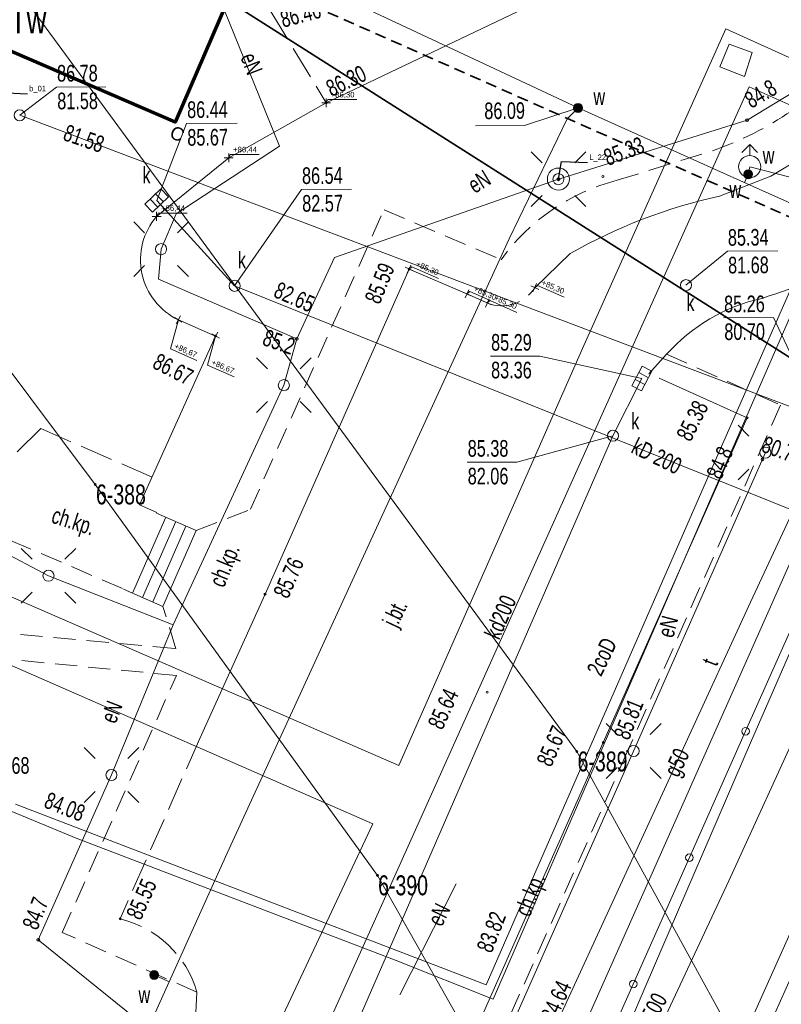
# Model space of a CAD drawing. Header units: metres. Extents: x -1013 to 1493500, y -5789517 to 1032.
# Tile 24 of 66: x 10 to 45, y -70 to -25. Entities that reach past the tile are written whole.
import ezdxf
from ezdxf.xclip import XClip

# ---------------------------------------------------------------- set-up
doc = ezdxf.new("R2010")
doc.units = ezdxf.units.M
doc.header["$MEASUREMENT"] = 0
doc.header["$XCLIPFRAME"] = 0
for name, pattern in [('2_KTCR02', [1.5, 1, -0.5]), ('2_KTJZ01', [2, 1.5, -0.5]), ('Przerywana długa', [0.78, 0.5, -0.28])]:
    doc.linetypes.add(name, pattern=pattern)
doc.layers.add('700-L Mapa 1_100 dwg', color=7, linetype='Continuous')
doc.layers.add('711-L Wymiary opisy', color=7, linetype='Continuous')
for name, color, linetype, lineweight in [('703-L Płaszczyzny podejścia 2D3', 152, 'Continuous', 30), ('703-L Płaszczyzny podejścia 2D38', 171, 'Continuous', 35), ('708-L Opisy_ numeracja obiektów85', 1, 'Continuous', 25), ('709-L Rzędne terenu25', 5, 'Continuous', 13), ('709-L Rzędne terenu85', 1, 'Continuous', 25), ('711-L Wymiary opisy1', 7, 'Continuous', 13), ('722-L Obiekty_Latarnie_ słupy_ anteny1', 7, 'Continuous', 13), ('722-L Obiekty_Latarnie_ słupy_ anteny21', 37, 'Continuous', 5), ('798-L Zakres inwestycji9', 142, 'Continuous', 70), ('ex_02_DXF_MZ_500_4_Dzialki7', 9, 'Continuous', 18), ('ex_02_DXF_MZ_500_4_KTCR_E_T_17', 9, 'Continuous', 18), ('ex_02_DXF_MZ_500_4_KTCR_L_17', 9, 'Continuous', 18), ('ex_02_DXF_MZ_500_4_KTJZ_E_T_07', 9, 'Continuous', 18), ('ex_02_DXF_MZ_500_4_KTJZ_L_07', 9, 'Continuous', 18), ('ex_02_DXF_MZ_500_4_KTKR_L_07', 9, 'Continuous', 18), ('ex_02_DXF_MZ_500_4_KTOK_L_47', 9, 'Continuous', 18), ('ex_02_DXF_MZ_500_4_KTOK_L_57', 9, 'Continuous', 18), ('ex_02_DXF_MZ_500_4_Numery_konturow3', 9, 'Continuous', 18), ('ex_02_DXF_MZ_500_4_Numery_punktow7', 9, 'Continuous', 18), ('ex_02_DXF_MZ_500_4_Punkty7', 9, 'Continuous', 18), ('ex_02_DXF_MZ_500_4_RTPW_T_17', 9, 'Continuous', 18), ('ex_02_DXF_MZ_500_4_SUPC_D_L_1200', 9, 'Continuous', 18), ('ex_02_DXF_MZ_500_4_SUPC_E_T_1200', 9, 'Continuous', 18), ('ex_02_DXF_MZ_500_4_SUPE_D_L_31', 9, 'Continuous', 18), ('ex_02_DXF_MZ_500_4_SUPE_E_T_31', 9, 'Continuous', 18), ('ex_02_DXF_MZ_500_4_SUPE_L_31', 9, 'Continuous', 18), ('ex_02_DXF_MZ_500_4_SUPG_E_T_27', 9, 'Continuous', 18), ('ex_02_DXF_MZ_500_4_SUPG_L_252', 9, 'Continuous', 18), ('ex_02_DXF_MZ_500_4_SUPK_D_L_434', 9, 'Continuous', 18), ('ex_02_DXF_MZ_500_4_SUPK_E_T_034', 9, 'Continuous', 18), ('ex_02_DXF_MZ_500_4_SUPK_E_T_434', 9, 'Continuous', 18), ('ex_02_DXF_MZ_500_4_SUPK_L_034', 9, 'Continuous', 18), ('ex_02_DXF_MZ_500_4_SUPT_D_L_030', 9, 'Continuous', 18), ('ex_02_DXF_MZ_500_4_SUPT_E_T_030', 9, 'Continuous', 18), ('ex_02_DXF_MZ_500_4_SUPT_L_030', 9, 'Continuous', 18), ('ex_02_DXF_MZ_500_4_SUPW_D_L_05', 9, 'Continuous', 18), ('ex_02_DXF_MZ_500_4_SUPW_L_05', 9, 'Continuous', 18), ('ex_02_DXF_MZ_500_4_SUSM_T_07', 9, 'Continuous', 18), ('ex_02_DXF_MZ_500_4_SUSM_T_37', 9, 'Continuous', 18), ('ex_02_DXF_MZ_500_4_SUTC_T_0200', 9, 'Continuous', 18), ('ex_02_DXF_MZ_500_4_SUTE_T_01', 9, 'Continuous', 18), ('ex_02_DXF_MZ_500_4_SUTK_T_034', 9, 'Continuous', 18), ('ex_02_DXF_MZ_500_4_SUTT_T_030', 9, 'Continuous', 18), ('ex_02_DXF_MZ_500_4_SUTW_T_05', 9, 'Continuous', 18), ('ex_02_DXF_MZ_500_4_SUUC_D_L_47', 9, 'Continuous', 18), ('ex_02_DXF_MZ_500_4_SUUK_D_T_07', 9, 'Continuous', 18), ('ex_02_DXF_MZ_500_4_SUUK_D_T_234', 9, 'Continuous', 18), ('ex_02_DXF_MZ_500_4_SUUK_E_T_934', 9, 'Continuous', 18), ('ex_02_DXF_MZ_500_4_SUUK_T_07', 9, 'Continuous', 18), ('ex_02_DXF_MZ_500_4_SUUK_T_234', 9, 'Continuous', 18), ('ex_02_DXF_MZ_500_4_SUUW_D_T_77', 9, 'Continuous', 18), ('ex_02_DXF_MZ_500_4_SUUW_E_T_117', 9, 'Continuous', 18), ('ex_02_DXF_MZ_500_4_SUUW_E_T_57', 9, 'Continuous', 18), ('ex_02_DXF_MZ_500_4_SUUW_T_07', 9, 'Continuous', 18), ('ex_02_DXF_MZ_500_4_SUUW_T_77', 9, 'Continuous', 18)]:
    doc.layers.add(name, color=color, linetype=linetype, lineweight=lineweight)
doc.layers.get('700-L Mapa 1_100 dwg').off()
doc.styles.add('STYL_AUTOMATYCZNY_1', font='Arial.ttf')
doc.styles.add('STYL_AUTOMATYCZNY_2', font='Arial.ttf')
doc.styles.add('STYL_AUTOMATYCZNY_3', font='Arial Narrow.ttf')
doc.styles.add('STYL_AUTOMATYCZNY_4', font='Arial.ttf', dxfattribs={"width": 0.7})
doc.linetypes.add('Linia z krzyżyków', pattern='A,0,[1,88_A.L.03 Sytuacja 1_1001.Shx,S=0.015873,R=0,X=0,Y=0],-2,0', length=2)
doc.dimstyles.new('STYL_AUTOMATYCZNY__3', dxfattribs={"dimtxt": 0.25, "dimasz": 0.183575, "dimexe": 0.18, "dimexo": 0.04, "dimgap": 0, "dimtad": 1, "dimzin": 0, "dimdsep": 46, "dimtxsty": 'STYL_AUTOMATYCZNY_2', "dimblk": 'ARROWHEAD_8', "dimblk1": 'ARROWHEAD_8', "dimblk2": 'ARROWHEAD_8', "dimcen": 0.09, "dimclrd": 7, "dimclre": 7, "dimclrt": 7, "dimazin": 0, "dimtfac": 1, "dimtdec": 4, "dimtmove": 2, "dimatfit": 3, "dimfxl": 1, "dimtolj": 1, "dimtzin": 0, "dimarcsym": 0})
doc.dimstyles.new('STYL_AUTOMATYCZNY__4', dxfattribs={"dimtxt": 0.18, "dimasz": 0.0912, "dimexe": 0.18, "dimexo": 0.0625, "dimgap": 0, "dimtad": 0, "dimtih": 1, "dimtoh": 1, "dimdec": 4, "dimzin": 0, "dimdsep": 46, "dimcen": 0.09, "dimadec": 0, "dimazin": 0, "dimtfac": 1, "dimtdec": 4, "dimtmove": 0, "dimatfit": 3, "dimldrblk": 'ARROWHEAD_7', "dimfxl": 1, "dimtolj": 1, "dimtzin": 0, "dimarcsym": 0})

# ---------------------------------------------------------------- blocks, each defined once
blk = doc.blocks.new('*D62')
at = {"layer": '711-L Wymiary opisy1', "color": 7, "linetype": 'Continuous', "lineweight": 13, "transparency": 16777216}
for p, q in [((31.701, 9.209), (31.582, 9.143)), ((31.701, 9.209), (31.767, 9.09)), ((31.387, 8.33), (31.337, 8.457)), ((31.387, 8.33), (31.514, 8.38))]:
    blk.add_line(p, q, dxfattribs=at)
blk.add_arc((25.649, 10.872), 6.276, 336.1008, 344.6316, dxfattribs=at)
at = {"layer": '711-L Wymiary opisy1', "color": 7, "lineweight": 13, "transparency": 16777216, "insert": (31.654, 8.581), "char_height": 0.25, "attachment_point": 7, "rotation": 336.1008, "style": 'STYL_AUTOMATYCZNY_2'}
blk.add_mtext('\\A1;{\\pql;\\fArial|b0|i0|c238|p0;\\W1.000000;8,53°/15%}', dxfattribs=at)
blk = doc.blocks.new('ARROWHEAD_8')
at = {"color": 0, "linetype": 'Continuous', "lineweight": 0}
blk.add_line((0, 0), (-1, 0), dxfattribs=at)
at = {"color": 0, "linetype": 'Continuous', "lineweight": 0, "flags": 128}
blk.add_lwpolyline([(-0.525, 0.525), (0, 0), (-0.525, -0.525)], dxfattribs=at)
blk = doc.blocks.new('*D63')
at = {"layer": '711-L Wymiary opisy1', "color": 7, "linetype": 'Continuous', "lineweight": 13, "transparency": 16777216}
for p, q in [((18.152, -22.228), (18.025, -22.277)), ((18.152, -22.228), (18.201, -22.356)), ((17.692, -23.088), (17.661, -22.955)), ((17.692, -23.088), (17.825, -23.057))]:
    blk.add_line(p, q, dxfattribs=at)
blk.add_arc((12.159, -19.572), 6.556, 327.57, 336.1008, dxfattribs=at)
at = {"layer": '711-L Wymiary opisy1', "color": 7, "lineweight": 13, "transparency": 16777216, "insert": (18.03, -22.8), "char_height": 0.25, "attachment_point": 7, "rotation": 336.1008, "style": 'STYL_AUTOMATYCZNY_2'}
blk.add_mtext('\\A1;{\\pql;\\fArial|b0|i0|c238|p0;\\W1.000000;8,53°/15%}', dxfattribs=at)
blk = doc.blocks.new('ARROWHEAD_7')
at = {"color": 0, "linetype": 'Continuous', "lineweight": 0}
for p, q in [((0, 0), (-1, 0)), ((-0.25, 0), (0.25, 0)), ((0, -0.25), (0, 0.25))]:
    blk.add_line(p, q, dxfattribs=at)
blk.add_circle((0, 0), 0.25, dxfattribs=at)
blk = doc.blocks.new('Rysunek_1_4', base_point=(-51.91, -72.413))
at = {"layer": 'ex_02_DXF_MZ_500_4_Dzialki7', "color": 9, "linetype": 'Continuous', "lineweight": 18}
for p, q in [((-30.9, 13.243), (13.78, -46.247)), ((-4.54, -3.697), (35.51, -58.297)), ((13.78, -46.247), (26.51, -63.887)), ((35.51, -58.297), (48.96, -82.797)), ((26.51, -63.887), (38.85, -85.657))]:
    blk.add_line(p, q, dxfattribs=at)
at = {"layer": 'ex_02_DXF_MZ_500_4_KTCR_L_17', "color": 9, "linetype": '2_KTCR02', "lineweight": 18}
for p, q in [((37.33, -32.517), (41.63, -31.187)), ((20.78, -47.367), (26.81, -33.847)), ((26.81, -33.847), (32.09, -36.107)), ((39.56, -40.367), (44.7, -42.667)), ((44.7, -42.667), (37.8, -58.287)), ((18.33, -48.327), (20.78, -47.367)), ((15.01, -50.937), (9.23, -48.467)), ((17.42, -53.657), (16.83, -51.747)), ((8.91, -52.877), (17.42, -53.657)), ((17.44, -54.867), (7.65, -53.927)), ((12.29, -66.467), (17.44, -54.867)), ((37.8, -58.287), (31.2, -73.137)), ((18.37, -69.157), (12.29, -66.467))]:
    blk.add_line(p, q, dxfattribs=at)
for centre, radius, start, end in [((36.622, -16.814), 15.221, 289.2104, 304.3043), ((39.68, -41.567), 9.35, 104.5583, 144.2729)]:
    blk.add_arc(centre, radius, start, end, dxfattribs=at)
at = {"layer": 'ex_02_DXF_MZ_500_4_KTJZ_L_07', "color": 9, "linetype": '2_KTJZ01', "lineweight": 18}
for p, q in [((21.67, -24.857), (24.2, -29.027)), ((31.47, -38.057), (30.55, -37.647)), ((38.76, -41.247), (39.56, -40.367)), ((40.6, -42.067), (38.76, -41.247)), ((11.33, -43.727), (7.32, -47.617)), ((16.35, -45.917), (11.33, -43.727)), ((16.56, -47.517), (15.78, -47.167)), ((18.5, -57.707), (14.9, -65.847))]:
    blk.add_line(p, q, dxfattribs=at)
for centre, radius, start, end in [((32.13, -36.439), 1.747, 247.8195, 327.9223), ((13.774, -70.502), 4.789, 16.3049, 76.3988)]:
    blk.add_arc(centre, radius, start, end, dxfattribs=at)
at = {"layer": 'ex_02_DXF_MZ_500_4_KTKR_L_07', "color": 9, "linetype": 'Continuous', "lineweight": 18}
for p, q in [((24.2, -29.027), (62.95, -10.507)), ((24.2, -29.027), (19.8, -31.506)), ((46.43, -31.037), (44.27, -32.327)), ((19.8, -31.506), (16.55, -34.147)), ((44.27, -32.327), (41.94, -33.237)), ((35.21, -35.827), (33.61, -37.367)), ((27.94, -36.527), (21.44, -51.197)), ((30.55, -37.647), (27.94, -36.527)), ((17.53, -38.817), (19.21, -39.547)), ((19.21, -39.547), (15.78, -47.167)), ((43.2, -43.237), (40.6, -42.067)), ((36.7, -57.897), (43.2, -43.237)), ((21.44, -51.197), (18.5, -57.707)), ((30.2, -72.567), (36.7, -57.897)), ((18.27, -70.937), (18.37, -69.157))]:
    blk.add_line(p, q, dxfattribs=at)
for centre, radius, start, end in [((47.109, -56.707), 24.033, 102.4203, 119.6775), ((18.823, -36.108), 3.002, 139.22, 244.4831), ((38.969, -21.584), 16.98, 286.7065, 303.6592), ((45.655, -45.831), 8.185, 102.7366, 138.1244)]:
    blk.add_arc(centre, radius, start, end, dxfattribs=at)
at = {"layer": 'ex_02_DXF_MZ_500_4_KTOK_L_47', "color": 9, "linetype": 'Continuous', "lineweight": 18}
for p, q in [((43.125, -57.385), (45.659, -51.681)), ((40.59, -63.089), (43.125, -57.385)), ((38.056, -68.793), (40.59, -63.089)), ((35.01, -75.647), (38.056, -68.793))]:
    blk.add_line(p, q, dxfattribs=at)
for centre in [(43.125, -57.385), (40.59, -63.089), (38.056, -68.793)]:
    blk.add_circle(centre, 0.17, dxfattribs=at)
at = {"layer": 'ex_02_DXF_MZ_500_4_KTOK_L_57', "color": 9, "linetype": 'Continuous', "lineweight": 18}
for p, q in [((16.547, -47.545), (18.33, -48.327)), ((15.457, -51.145), (16.957, -47.725)), ((15.914, -51.345), (17.414, -47.925)), ((16.372, -51.546), (17.872, -48.126)), ((16.83, -51.747), (18.33, -48.327)), ((15.047, -50.965), (16.83, -51.747))]:
    blk.add_line(p, q, dxfattribs=at)
at = {"layer": 'ex_02_DXF_MZ_500_4_Punkty7', "color": 9, "linetype": 'Continuous', "lineweight": 18}
for centre in [(13.78, -46.247), (35.51, -58.297), (26.51, -63.887)]:
    blk.add_circle(centre, 0.045, dxfattribs=at)
at = {"layer": 'ex_02_DXF_MZ_500_4_RTPW_T_17', "color": 9, "linetype": 'Continuous', "lineweight": 18}
for centre in [(24.2, -29.027), (36.69, -32.345), (27.94, -36.527), (19.21, -39.547), (43.2, -43.237), (21.44, -51.197), (31.46, -55.617), (36.7, -57.897), (37.8, -58.287), (14.9, -65.847)]:
    blk.add_circle(centre, 0.045, dxfattribs=at)
at = {"layer": 'ex_02_DXF_MZ_500_4_SUPC_D_L_1200', "color": 9, "linetype": 'Continuous', "lineweight": 18}
for p, q in [((42.23, -25.687), (35.761, -40.105)), ((51.952, -30.095), (42.23, -25.687)), ((41.146, -46.542), (50.239, -25.859)), ((26.834, -64.94), (43.286, -28.306)), ((43.286, -28.306), (70.77, -40.596)), ((48.306, -31.394), (42.346, -45.041)), ((35.761, -40.105), (27.476, -58.929)), ((42.346, -45.041), (31.73, -69.481)), ((31.415, -68.835), (41.146, -46.542)), ((27.476, -58.929), (4.246, -48.827)), ((8.839, -53.927), (26.304, -61.566)), ((12.919, -62.205), (0.687, -57.137)), ((10.176, -60.675), (31.415, -68.835)), ((26.304, -61.566), (19.911, -75.161)), ((27.352, -67.737), (12.919, -62.205)), ((21.401, -76.963), (26.834, -64.94)), ((31.73, -69.481), (27.352, -67.737))]:
    blk.add_line(p, q, dxfattribs=at)
at = {"layer": 'ex_02_DXF_MZ_500_4_SUPE_D_L_31', "color": 9, "linetype": 'Continuous', "lineweight": 18}
for p, q in [((42.361, -72.691), (46.457, -63.521)), ((27.516, -69.285), (30.061, -64.267)), ((41.972, -75.644), (45.753, -67.186))]:
    blk.add_line(p, q, dxfattribs=at)
at = {"layer": 'ex_02_DXF_MZ_500_4_SUPE_L_31', "color": 9, "linetype": 'Continuous', "lineweight": 18}
for p, q in [((19.25, -23.947), (22.09, -30.977)), ((50.34, -25.457), (43.19, -29.807)), ((43.19, -29.807), (34.68, -32.467)), ((22.09, -30.977), (17.43, -34.037)), ((34.68, -32.467), (24.58, -36.007)), ((17.43, -34.037), (16.75, -35.627)), ((16.64, -36.987), (16.75, -35.627)), ((24.58, -36.007), (22.88, -39.677)), ((22.88, -39.677), (16.64, -36.987)), ((22.88, -39.677), (22.29, -41.767)), ((22.29, -41.767), (17.3, -52.587)), ((38.07, -58.277), (44.02, -44.807)), ((11.67, -50.367), (7.61, -48.237)), ((17.3, -52.587), (11.67, -50.367)), ((17.3, -52.587), (14.51, -59.357)), ((31.95, -72.057), (38.07, -58.277)), ((14.51, -59.357), (11.21, -66.797)), ((11.21, -66.797), (17.14, -71.577))]:
    blk.add_line(p, q, dxfattribs=at)
at = {"layer": 'ex_02_DXF_MZ_500_4_SUPG_L_252', "color": 9, "linetype": 'Continuous', "lineweight": 18}
blk.add_line((29.65, -84.627), (45.39, -49.197), dxfattribs=at)
at = {"layer": 'ex_02_DXF_MZ_500_4_SUPK_D_L_434', "color": 9, "linetype": 'Continuous', "lineweight": 18}
for p, q in [((10.37, -29.587), (46.514, -43.249)), ((20.07, -37.284), (16.553, -33.429)), ((20.07, -37.284), (49.255, -49.02)), ((49.255, -49.02), (42.371, -64.13)), ((42.371, -64.13), (32.498, -85.161))]:
    blk.add_line(p, q, dxfattribs=at)
at = {"layer": 'ex_02_DXF_MZ_500_4_SUPK_L_034', "color": 9, "linetype": 'Continuous', "lineweight": 18}
for p, q in [((37.14, -44.047), (38.44, -41.467)), ((24.48, -73.097), (37.14, -44.047))]:
    blk.add_line(p, q, dxfattribs=at)
at = {"layer": 'ex_02_DXF_MZ_500_4_SUPT_D_L_030', "color": 9, "linetype": 'Continuous', "lineweight": 18}
for p, q in [((43.347, -57.913), (49.99, -42.614)), ((38.634, -68.827), (43.347, -57.913)), ((34.954, -77.493), (38.634, -68.827))]:
    blk.add_line(p, q, dxfattribs=at)
at = {"layer": 'ex_02_DXF_MZ_500_4_SUPT_L_030', "color": 9, "linetype": 'Continuous', "lineweight": 18}
for p, q in [((51.34, -34.327), (43.35, -51.557)), ((43.35, -51.557), (34.53, -70.707))]:
    blk.add_line(p, q, dxfattribs=at)
at = {"layer": 'ex_02_DXF_MZ_500_4_SUPW_D_L_05', "color": 9, "linetype": 'Continuous', "lineweight": 18}
for p, q in [((35.565, -29.255), (15.788, -19.973)), ((35.079, -29.748), (35.565, -29.255)), ((43.461, -32.799), (35.565, -29.255)), ((32.456, -35.157), (35.079, -29.748)), ((55.399, -38.126), (43.461, -32.799)), ((19.73, -62.879), (32.456, -35.157)), ((15.319, -72.681), (19.73, -62.879)), ((16.439, -68.382), (17.111, -68.7))]:
    blk.add_line(p, q, dxfattribs=at)
at = {"layer": 'ex_02_DXF_MZ_500_4_SUPW_L_05', "color": 9, "linetype": 'Continuous', "lineweight": 18}
for p, q in [((43.31, -31.907), (43.24, -32.247)), ((43.24, -32.247), (43.071, -32.624))]:
    blk.add_line(p, q, dxfattribs=at)
at = {"layer": 'ex_02_DXF_MZ_500_4_SUSM_T_07', "color": 9, "linetype": 'Continuous', "lineweight": 18}
for p, q in [((33.938, -31.725), (33.443, -31.23)), ((35.423, -31.725), (35.918, -31.23)), ((33.938, -33.21), (33.443, -33.705)), ((35.423, -33.21), (35.918, -33.705)), ((16.008, -34.885), (15.513, -34.39)), ((17.493, -34.885), (17.988, -34.39)), ((16.008, -36.37), (15.513, -36.865)), ((17.493, -36.37), (17.988, -36.865)), ((21.548, -41.025), (21.053, -40.53)), ((23.033, -41.025), (23.528, -40.53)), ((21.548, -42.51), (21.053, -43.005)), ((23.033, -42.51), (23.528, -43.005)), ((43.278, -44.065), (42.783, -43.57)), ((43.278, -45.55), (42.783, -46.045)), ((10.928, -49.625), (10.433, -49.13)), ((12.413, -49.625), (12.908, -49.13)), ((10.928, -51.11), (10.433, -51.605)), ((12.413, -51.11), (12.908, -51.605)), ((37.328, -57.535), (36.833, -57.04)), ((38.813, -57.535), (39.308, -57.04)), ((13.768, -58.615), (13.273, -58.12)), ((15.253, -58.615), (15.748, -58.12)), ((37.328, -59.02), (36.833, -59.515)), ((38.813, -59.02), (39.308, -59.515)), ((13.768, -60.1), (13.273, -60.595)), ((15.253, -60.1), (15.748, -60.595))]:
    blk.add_line(p, q, dxfattribs=at)
at = {"layer": 'ex_02_DXF_MZ_500_4_SUSM_T_37', "color": 9, "linetype": 'Continuous', "lineweight": 18}
for centre in [(34.68, -32.467), (16.75, -35.627), (22.29, -41.767), (44.02, -44.807), (11.67, -50.367), (38.07, -58.277), (14.51, -59.357)]:
    blk.add_circle(centre, 0.25, dxfattribs=at)
at = {"layer": 'ex_02_DXF_MZ_500_4_SUTE_T_01', "color": 9, "linetype": 'Continuous', "lineweight": 18}
for centre in [(43.19, -29.807), (22.88, -39.677), (43.886, -45.112), (11.21, -66.797)]:
    blk.add_circle(centre, 0.0625, dxfattribs=at)
at = {"layer": 'ex_02_DXF_MZ_500_4_SUTK_T_034', "color": 9, "linetype": 'Continuous', "lineweight": 18}
for p, q in [((10.37, -29.587), (12.03, -28.318)), ((12.03, -28.318), (14.255, -28.302)), ((16.553, -33.429), (17.899, -29.959)), ((17.899, -29.959), (20.179, -29.943)), ((20.07, -37.284), (23.083, -32.938)), ((23.083, -32.938), (25.336, -32.922)), ((40.432, -37.251), (42.301, -35.724)), ((42.301, -35.724), (44.581, -35.708)), ((42.13, -38.729), (44.382, -38.713)), ((46.514, -43.249), (44.382, -38.713)), ((31.611, -40.458), (33.837, -40.458)), ((38.44, -41.467), (33.837, -40.458)), ((37.14, -44.047), (32.809, -45.243)), ((30.556, -45.243), (32.809, -45.243))]:
    blk.add_line(p, q, dxfattribs=at)
at = {"layer": 'ex_02_DXF_MZ_500_4_SUTW_T_05', "color": 9, "linetype": 'Continuous', "lineweight": 18}
for p, q in [((35.565, -29.255), (33.141, -30.047)), ((30.942, -30.062), (33.141, -30.047)), ((43.31, -31.907), (48.069, -33.148))]:
    blk.add_line(p, q, dxfattribs=at)
at = {"layer": 'ex_02_DXF_MZ_500_4_SUUC_D_L_47', "color": 9, "linetype": 'Continuous', "lineweight": 18}
for p, q in [((41.961, -27.399), (42.378, -26.377)), ((42.378, -26.377), (43.421, -26.752)), ((43.421, -26.752), (43.068, -27.836)), ((43.068, -27.836), (41.961, -27.399))]:
    blk.add_line(p, q, dxfattribs=at)
at = {"layer": 'ex_02_DXF_MZ_500_4_SUUK_D_T_07', "color": 9, "linetype": 'Continuous', "lineweight": 18}
for p, q in [((16.02, -33.597), (16.738, -32.901)), ((17.086, -33.26), (16.368, -33.956)), ((16.505, -33.127), (16.853, -33.487)), ((16.738, -32.901), (17.086, -33.26)), ((16.368, -33.956), (16.02, -33.597)), ((16.253, -33.371), (16.601, -33.73))]:
    blk.add_line(p, q, dxfattribs=at)
at = {"layer": 'ex_02_DXF_MZ_500_4_SUUK_D_T_234', "color": 9, "linetype": 'Continuous', "lineweight": 18}
for centre in [(10.37, -29.587), (20.07, -37.284), (40.432, -37.251)]:
    blk.add_circle(centre, 0.25, dxfattribs=at)
at = {"layer": 'ex_02_DXF_MZ_500_4_SUUK_T_07', "color": 9, "linetype": 'Continuous', "lineweight": 18}
for p, q in [((37.986, -41.793), (38.452, -40.908)), ((38.743, -41.429), (38.301, -41.196)), ((38.894, -41.141), (38.429, -42.026)), ((38.452, -40.908), (38.894, -41.141)), ((38.58, -41.738), (38.138, -41.506)), ((38.429, -42.026), (37.986, -41.793))]:
    blk.add_line(p, q, dxfattribs=at)
at = {"layer": 'ex_02_DXF_MZ_500_4_SUUK_T_234', "color": 9, "linetype": 'Continuous', "lineweight": 18}
blk.add_circle((37.14, -44.047), 0.25, dxfattribs=at)
at = {"layer": 'ex_02_DXF_MZ_500_4_SUUW_D_T_77', "color": 9, "linetype": 'Continuous', "lineweight": 18}
for centre, radius in [((35.565, -29.255), 0.2), ((35.565, -29.255), 0.175), ((35.565, -29.255), 0.15), ((35.565, -29.255), 0.125), ((35.565, -29.255), 0.1), ((35.565, -29.255), 0.075), ((35.565, -29.255), 0.05), ((35.565, -29.255), 0.025), ((35.565, -29.255), 0.00715), ((16.439, -68.382), 0.2), ((16.439, -68.382), 0.175), ((16.439, -68.382), 0.15), ((16.439, -68.382), 0.125), ((16.439, -68.382), 0.1), ((16.439, -68.382), 0.075), ((16.439, -68.382), 0.05), ((16.439, -68.382), 0.025), ((16.439, -68.382), 0.00715)]:
    blk.add_circle(centre, radius, dxfattribs=at)
at = {"layer": 'ex_02_DXF_MZ_500_4_SUUW_T_07', "color": 9, "linetype": 'Continuous', "lineweight": 18}
for p, q in [((43.31, -30.907), (42.957, -31.261)), ((43.31, -30.907), (43.664, -31.261)), ((43.31, -31.407), (43.31, -30.907))]:
    blk.add_line(p, q, dxfattribs=at)
blk.add_circle((43.31, -31.907), 0.5, dxfattribs=at)
at = {"layer": 'ex_02_DXF_MZ_500_4_SUUW_T_77', "color": 9, "linetype": 'Continuous', "lineweight": 18}
for radius in [0.2, 0.175, 0.15, 0.125, 0.1, 0.075, 0.05, 0.025, 0.00715]:
    blk.add_circle((43.24, -32.247), radius, dxfattribs=at)
at = {"layer": 'ex_02_DXF_MZ_500_4_KTCR_E_T_17', "color": 9, "linetype": 'Continuous', "lineweight": 18, "char_height": 0.75, "attachment_point": 4, "style": 'STYL_AUTOMATYCZNY_4'}
for insert, rotation in [((11.829, -47.706), 342.1213), ((19.343, -50.846), 67.7824), ((33.137, -65.706), 67.7824)]:
    blk.add_mtext('\\A1;{\\pql;\\fArial|b0|i0|c238|p0;\\W0.700000;ch.kp.}', dxfattribs=dict(at, insert=insert, rotation=rotation))
at = {"layer": 'ex_02_DXF_MZ_500_4_KTJZ_E_T_07', "color": 9, "linetype": 'Continuous', "lineweight": 18, "insert": (27.152, -52.64), "char_height": 0.75, "attachment_point": 4, "rotation": 64.6602, "style": 'STYL_AUTOMATYCZNY_4'}
blk.add_mtext('\\A1;{\\pql;\\fArial|b0|i0|c238|p0;\\W0.700000;j.bt.}', dxfattribs=at)
at = {"layer": 'ex_02_DXF_MZ_500_4_Numery_konturow3', "color": 9, "linetype": 'Continuous', "lineweight": 18, "insert": (9.931, -24.627), "char_height": 1.26, "attachment_point": 1, "style": 'STYL_AUTOMATYCZNY_4'}
blk.add_mtext('\\A1;{\\pql;\\fArial|b0|i0|c238|p0;\\W0.700000;Tw}', dxfattribs=at)
at = {"layer": 'ex_02_DXF_MZ_500_4_Numery_punktow7', "color": 9, "linetype": 'Continuous', "lineweight": 18, "char_height": 0.9, "attachment_point": 1, "style": 'STYL_AUTOMATYCZNY_4'}
for s, insert in [('\\A1;{\\pql;\\fArial|b0|i0|c238|p0;\\W0.700000;6-388}', (13.813, -46.247)), ('\\A1;{\\pql;\\fArial|b0|i0|c238|p0;\\W0.700000;6-389}', (35.543, -58.297)), ('\\A1;{\\pql;\\fArial|b0|i0|c238|p0;\\W0.700000;6-390}', (26.543, -63.887))]:
    blk.add_mtext(s, dxfattribs=dict(at, insert=insert))
at = {"layer": 'ex_02_DXF_MZ_500_4_RTPW_T_17', "color": 9, "linetype": 'Continuous', "lineweight": 18, "char_height": 0.75, "style": 'STYL_AUTOMATYCZNY_4'}
for s, insert, attachment_point, rotation in [('\\A1;{\\pql;\\fArial|b0|i0|c238|p0;\\W0.700000;86.46}', (22.064, -24.911), 1, 14.8084), ('\\A1;{\\pql;\\fArial|b0|i0|c238|p0;\\W0.700000;86.30}', (24.438, -28.771), 7, 25.4077), ('\\A1;{\\pql;\\fArial|b0|i0|c238|p0;\\W0.700000;85.33}', (36.912, -31.887), 7, 20.5632), ('\\A1;{\\pql;\\fArial|b0|i0|c238|p0;\\W0.700000;85.59}', (25.914, -37.87), 1, 67.5206), ('\\A1;{\\pql;\\fArial|b0|i0|c238|p0;\\W0.700000;86.67}', (16.651, -40.29), 1, 332.7839), ('\\A1;{\\pql;\\fArial|b0|i0|c238|p0;\\W0.700000;85.38}', (40.647, -44.363), 7, 62.9873), ('\\A1;{\\pql;\\fArial|b0|i0|c238|p0;\\W0.700000;85.76}', (21.79, -51.142), 1, 66.3295), ('\\A1;{\\pql;\\fArial|b0|i0|c238|p0;\\W0.700000;85.64}', (29.102, -57.21), 4, 65.3764), ('\\A1;{\\pql;\\fArial|b0|i0|c238|p0;\\W0.700000;85.81}', (37.86, -57.834), 7, 67.9321), ('\\A1;{\\pql;\\fArial|b0|i0|c238|p0;\\W0.700000;85.67}', (34.357, -59.043), 7, 65.9657), ('\\A1;{\\pql;\\fArial|b0|i0|c238|p0;\\W0.700000;85.68}', (8.982, -59.322), 7, 0.4031), ('\\A1;{\\pql;\\fArial|b0|i0|c238|p0;\\W0.700000;85.55}', (15.148, -65.65), 1, 66.1495)]:
    blk.add_mtext(s, dxfattribs=dict(at, insert=insert, attachment_point=attachment_point, rotation=rotation))
at = {"layer": 'ex_02_DXF_MZ_500_4_SUPC_E_T_1200', "color": 9, "linetype": 'Continuous', "lineweight": 18, "insert": (36.27, -54.792), "char_height": 0.75, "attachment_point": 4, "rotation": 64.2892, "style": 'STYL_AUTOMATYCZNY_4'}
blk.add_mtext('\\A1;{\\pql;\\fArial|b0|i0|c238|p0;\\W0.700000;2coD}', dxfattribs=at)
at = {"layer": 'ex_02_DXF_MZ_500_4_SUPE_E_T_31', "color": 9, "linetype": 'Continuous', "lineweight": 18, "char_height": 0.75, "style": 'STYL_AUTOMATYCZNY_4'}
for insert, attachment_point, rotation in [((20.309, -26.963), 7, 291.3179), ((30.905, -33.146), 7, 31.3287), ((39.868, -53.213), 7, 75.3791), ((14.705, -57.088), 7, 69.0109), ((29.082, -66.083), 4, 63.8331)]:
    blk.add_mtext('\\A1;{\\pql;\\fArial|b0|i0|c238|p0;\\W0.700000;eN}', dxfattribs=dict(at, insert=insert, attachment_point=attachment_point, rotation=rotation))
at = {"layer": 'ex_02_DXF_MZ_500_4_SUPG_E_T_27', "color": 9, "linetype": 'Continuous', "lineweight": 18, "insert": (40.293, -59.603), "char_height": 0.75, "attachment_point": 7, "rotation": 64.4959, "style": 'STYL_AUTOMATYCZNY_4'}
blk.add_mtext('\\A1;{\\pql;\\fArial|b0|i0|c238|p0;\\W0.700000;g50}', dxfattribs=at)
at = {"layer": 'ex_02_DXF_MZ_500_4_SUPK_E_T_034', "color": 9, "linetype": 'Continuous', "lineweight": 18, "insert": (32.014, -53.3), "char_height": 0.75, "attachment_point": 7, "rotation": 66.4768, "style": 'STYL_AUTOMATYCZNY_4'}
blk.add_mtext('\\A1;{\\pql;\\fArial|b0|i0|c238|p0;\\W0.700000;kd200}', dxfattribs=at)
at = {"layer": 'ex_02_DXF_MZ_500_4_SUPK_E_T_434', "color": 9, "linetype": 'Continuous', "lineweight": 18, "char_height": 0.75, "style": 'STYL_AUTOMATYCZNY_4'}
for s, insert, attachment_point, rotation in [('\\A1;{\\pql;\\fArial|b0|i0|c238|p0;\\W0.700000;kD 200}', (38.073, -44.457), 4, 333.8327), ('\\A1;{\\pql;\\fArial|b0|i0|c238|p0;\\W0.700000;kD500}', (38.626, -71.343), 7, 61.7927)]:
    blk.add_mtext(s, dxfattribs=dict(at, insert=insert, attachment_point=attachment_point, rotation=rotation))
at = {"layer": 'ex_02_DXF_MZ_500_4_SUPT_E_T_030', "color": 9, "linetype": 'Continuous', "lineweight": 18, "insert": (41.83, -54.495), "char_height": 0.75, "attachment_point": 7, "rotation": 68.7635, "style": 'STYL_AUTOMATYCZNY_4'}
blk.add_mtext('\\A1;{\\pql;\\fArial|b0|i0|c238|p0;\\W0.700000;t}', dxfattribs=at)
at = {"layer": 'ex_02_DXF_MZ_500_4_SUTC_T_0200', "color": 9, "linetype": 'Continuous', "lineweight": 18, "char_height": 0.75, "attachment_point": 7, "style": 'STYL_AUTOMATYCZNY_4'}
for s, insert, rotation in [('\\A1;{\\pql;\\fArial|b0|i0|c238|p0;\\W0.700000;84.08}', (11.412, -60.811), 338.481), ('\\A1;{\\pql;\\fArial|b0|i0|c238|p0;\\W0.700000;83.82}', (31.673, -67.437), 68.6017)]:
    blk.add_mtext(s, dxfattribs=dict(at, insert=insert, rotation=rotation))
at = {"layer": 'ex_02_DXF_MZ_500_4_SUTE_T_01', "color": 9, "linetype": 'Continuous', "lineweight": 18, "char_height": 0.75, "attachment_point": 7, "style": 'STYL_AUTOMATYCZNY_4'}
for s, insert, rotation in [('\\A1;{\\pql;\\fArial|b0|i0|c238|p0;\\W0.700000;84.8}', (43.385, -29.309), 30.4656), ('\\A1;{\\pql;\\fArial|b0|i0|c238|p0;\\W0.700000;85.2}', (21.269, -39.943), 340.641), ('\\A1;{\\pql;\\fArial|b0|i0|c238|p0;\\W0.700000;84.8}', (42.026, -46.072), 66.5713), ('\\A1;{\\pql;\\fArial|b0|i0|c238|p0;\\W0.700000;84.7}', (11.17, -66.405), 68.3852)]:
    blk.add_mtext(s, dxfattribs=dict(at, insert=insert, rotation=rotation))
at = {"layer": 'ex_02_DXF_MZ_500_4_SUTK_T_034', "color": 9, "linetype": 'Continuous', "lineweight": 18, "char_height": 0.75, "style": 'STYL_AUTOMATYCZNY_4'}
for s, insert, attachment_point, rotation in [('\\A1;{\\pql;\\fArial|b0|i0|c238|p0;\\W0.700000;86.78}', (12.052, -27.317), 1, 0.4031), ('\\A1;{\\pql;\\fArial|b0|i0|c238|p0;\\W0.700000;81.58}', (12.061, -28.567), 1, 0.4031), ('\\A1;{\\pql;\\fArial|b0|i0|c238|p0;\\W0.700000;86.44}', (17.922, -28.959), 1, 0.4031), ('\\A1;{\\pql;\\fArial|b0|i0|c238|p0;\\W0.700000;81.58}', (12.401, -30.338), 4, 340.866), ('\\A1;{\\pql;\\fArial|b0|i0|c238|p0;\\W0.700000;85.67}', (17.93, -30.209), 1, 0.4031), ('\\A1;{\\pql;\\fArial|b0|i0|c238|p0;\\W0.700000;86.54}', (23.106, -31.937), 1, 0.405), ('\\A1;{\\pql;\\fArial|b0|i0|c238|p0;\\W0.700000;82.57}', (23.115, -33.187), 1, 0.405), ('\\A1;{\\pql;\\fArial|b0|i0|c238|p0;\\W0.700000;85.34}', (42.323, -34.724), 1, 0.405), ('\\A1;{\\pql;\\fArial|b0|i0|c238|p0;\\W0.700000;81.68}', (42.332, -35.974), 1, 0.405), ('\\A1;{\\pql;\\fArial|b0|i0|c238|p0;\\W0.700000;82.65}', (21.925, -37.42), 4, 336.1727), ('\\A1;{\\pql;\\fArial|b0|i0|c238|p0;\\W0.700000;85.26}', (42.153, -37.729), 1, 0.4031), ('\\A1;{\\pql;\\fArial|b0|i0|c238|p0;\\W0.700000;80.70}', (42.161, -38.979), 1, 0.4031), ('\\A1;{\\pql;\\fArial|b0|i0|c238|p0;\\W0.700000;80.71}', (44.053, -44.042), 1, 339.6769)]:
    blk.add_mtext(s, dxfattribs=dict(at, insert=insert, attachment_point=attachment_point, rotation=rotation))
at = {"layer": 'ex_02_DXF_MZ_500_4_SUTK_T_034', "color": 9, "linetype": 'Continuous', "lineweight": 18, "char_height": 0.75, "attachment_point": 1, "style": 'STYL_AUTOMATYCZNY_4'}
for s, insert in [('\\A1;{\\pql;\\fArial|b0|i0|c238|p0;\\W0.700000;85.29}', (31.641, -39.458)), ('\\A1;{\\pql;\\fArial|b0|i0|c238|p0;\\W0.700000;83.36}', (31.641, -40.708)), ('\\A1;{\\pql;\\fArial|b0|i0|c238|p0;\\W0.700000;85.38}', (30.586, -44.243)), ('\\A1;{\\pql;\\fArial|b0|i0|c238|p0;\\W0.700000;82.06}', (30.586, -45.493))]:
    blk.add_mtext(s, dxfattribs=dict(at, insert=insert))
at = {"layer": 'ex_02_DXF_MZ_500_4_SUTT_T_030', "color": 9, "linetype": 'Continuous', "lineweight": 18, "insert": (34.546, -70.546), "char_height": 0.75, "attachment_point": 7, "rotation": 65.596, "style": 'STYL_AUTOMATYCZNY_4'}
blk.add_mtext('\\A1;{\\pql;\\fArial|b0|i0|c238|p0;\\W0.700000;84.64}', dxfattribs=at)
at = {"layer": 'ex_02_DXF_MZ_500_4_SUTW_T_05', "color": 9, "linetype": 'Continuous', "lineweight": 18, "insert": (31.334, -29.391), "char_height": 0.75, "attachment_point": 4, "rotation": 0.4031, "style": 'STYL_AUTOMATYCZNY_4'}
blk.add_mtext('\\A1;{\\pql;\\fArial|b0|i0|c238|p0;\\W0.700000;86.09}', dxfattribs=at)
at = {"layer": 'ex_02_DXF_MZ_500_4_SUUK_E_T_934', "color": 9, "linetype": 'Continuous', "lineweight": 18, "char_height": 0.75, "style": 'STYL_AUTOMATYCZNY_4'}
for insert, attachment_point in [((15.91, -32.663), 7), ((20.216, -36.493), 7), ((40.456, -38.047), 4), ((37.964, -43.766), 7)]:
    blk.add_mtext('\\A1;{\\pql;\\fArial|b0|i0|c238|p0;\\W0.700000;k}', dxfattribs=dict(at, insert=insert, attachment_point=attachment_point))
at = {"layer": 'ex_02_DXF_MZ_500_4_SUUW_E_T_117', "color": 9, "linetype": 'Continuous', "lineweight": 18, "insert": (43.897, -31.772), "char_height": 0.75, "attachment_point": 7, "style": 'STYL_AUTOMATYCZNY_4'}
blk.add_mtext('\\A1;{\\pql;\\fArial|b0|i0|c238|p0;\\W0.700000;w}', dxfattribs=at)
at = {"layer": 'ex_02_DXF_MZ_500_4_SUUW_E_T_57', "color": 9, "linetype": 'Continuous', "lineweight": 18, "char_height": 0.75, "attachment_point": 1, "style": 'STYL_AUTOMATYCZNY_4'}
for insert in [(36.258, -28.369), (42.395, -32.562), (15.731, -68.897)]:
    blk.add_mtext('\\A1;{\\pql;\\fArial|b0|i0|c238|p0;\\W0.700000;w}', dxfattribs=dict(at, insert=insert))

msp = doc.modelspace()

# ---------------------------------------------------------------- linework, layer by layer
at = {"layer": '703-L Płaszczyzny podejścia 2D3', "color": 152, "linetype": 'Continuous', "lineweight": 30}
msp.add_circle((8.2273, 10.355), 1021.6593, dxfattribs=at)
at = {"layer": '703-L Płaszczyzny podejścia 2D38', "color": 171, "linetype": 'Przerywana długa', "lineweight": 35}
msp.add_line((12.1585, -19.5724), (367.8056, -177.1675), dxfattribs=at)
at = {"layer": '703-L Płaszczyzny podejścia 2D38', "color": 171, "linetype": 'Continuous', "lineweight": 35}
msp.add_line((12.1585, -19.5724), (344.1663, -230.5145), dxfattribs=at)
at = {"layer": '709-L Rzędne terenu25', "color": 5, "linetype": 'Continuous', "lineweight": 13}
for p, q in [((24.2003, -29.2271), (24.2003, -28.8271)), ((24.2003, -29.0271), (24.2753, -28.8771)), ((24.2753, -28.8771), (25.5835, -28.8771)), ((24.0003, -29.0271), (24.4003, -29.0271)), ((19.5998, -31.5057), (19.9998, -31.5057)), ((19.7998, -31.7057), (19.7998, -31.3057)), ((19.7998, -31.5057), (19.8748, -31.3557)), ((19.8748, -31.3557), (21.183, -31.3557)), ((16.3503, -34.1471), (16.7503, -34.1471)), ((16.5503, -34.3471), (16.5503, -33.9471)), ((16.5503, -34.1471), (16.6253, -33.9971)), ((16.6253, -33.9971), (17.9335, -33.9971)), ((27.8592, -36.71), (28.0213, -36.3442)), ((27.9403, -36.5271), (28.0696, -36.4203)), ((28.0696, -36.4203), (29.2656, -36.9503)), ((27.7574, -36.4461), (28.1231, -36.6081)), ((33.4274, -37.2861), (33.7931, -37.4481)), ((33.5292, -37.55), (33.6913, -37.1842)), ((33.6103, -37.3671), (33.7396, -37.2603)), ((33.7396, -37.2603), (34.9356, -37.7903)), ((30.3674, -37.5661), (30.7331, -37.7281)), ((30.4692, -37.83), (30.6313, -37.4642)), ((30.5503, -37.6471), (30.6796, -37.5403)), ((30.6796, -37.5403), (31.8756, -38.0703)), ((31.2874, -37.9761), (31.6531, -38.1381)), ((31.3892, -38.24), (31.5513, -37.8742)), ((31.4703, -38.0571), (31.5996, -37.9503)), ((31.5996, -37.9503), (32.7956, -38.4803)), ((17.6287, -38.643), (17.4318, -38.9912)), ((17.5303, -38.8171), (17.1679, -40.1289)), ((17.3562, -38.7186), (17.7043, -38.9156)), ((19.2103, -39.5471), (18.8479, -40.8589)), ((19.0362, -39.4486), (19.3843, -39.6456)), ((19.3087, -39.373), (19.1118, -39.7212)), ((17.1679, -40.1289), (18.364, -40.6589)), ((18.8479, -40.8589), (20.044, -41.3889))]:
    msp.add_line(p, q, dxfattribs=at)
at = {"layer": '722-L Obiekty_Latarnie_ słupy_ anteny1', "color": 7, "linetype": 'Continuous', "lineweight": 13, "flags": 128}
msp.add_lwpolyline([(34.6803, -32.5378), (34.751, -32.4671), (34.6803, -32.3964), (34.6096, -32.4671)], close=True, dxfattribs=at)
at = {"layer": '722-L Obiekty_Latarnie_ słupy_ anteny21', "color": 37, "linetype": 'Continuous', "lineweight": 5, "flags": 128}
msp.add_lwpolyline([(35.1803, -32.4671, 1), (34.1803, -32.4671, 1)], format="xyb", close=True, dxfattribs=at)
at = {"layer": '798-L Zakres inwestycji9', "color": 142, "linetype": 'Linia z krzyżyków', "lineweight": 70}
msp.add_lwpolyline([(-11.8075, 31.551), (35.1463, 11.302), (17.379, -29.8973), (8.5903, -26.1071), (-4.6197, -20.1771), (-29.4088, -9.2634)], close=True, dxfattribs=at)

# ---------------------------------------------------------------- block references
at = {"layer": '700-L Mapa 1_100 dwg', "color": 52, "linetype": 'Continuous', "lineweight": 25}
ref = msp.add_blockref('Rysunek_1_4', (-51.9097, -72.4133), dxfattribs=at)
XClip(ref).set_block_clipping_path([(-454.4097296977, -337.82710067), (350.5902703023, 193.0005136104)])

# ---------------------------------------------------------------- texts
at = {"layer": '708-L Opisy_ numeracja obiektów85', "color": 1, "linetype": 'Continuous', "lineweight": 25, "char_height": 0.25, "attachment_point": 7, "style": 'STYL_AUTOMATYCZNY_3'}
for s, insert in [('\\A1;{\\pql;\\fArial Narrow|b0|i0|c238|p0;\\W1.000000;b_01}', (10.7973, -28.5774)), ('\\A1;{\\pql;\\fArial Narrow|b0|i0|c238|p0;\\W1.000000;L_22}', (36.0685, -31.6776))]:
    msp.add_mtext(s, dxfattribs=dict(at, insert=insert))
at = {"layer": '709-L Rzędne terenu85', "color": 1, "lineweight": 25, "char_height": 0.25, "attachment_point": 7, "style": 'STYL_AUTOMATYCZNY_2'}
for s, insert in [('\\A1;{\\pql;\\fArial|b0|i0|c238|p0;\\W1.000000;+86,30}', (24.4003, -28.8271)), ('\\A1;{\\pql;\\fArial|b0|i0|c238|p0;\\W1.000000;+86,44}', (19.9998, -31.3057)), ('\\A1;{\\pql;\\fArial|b0|i0|c238|p0;\\W1.000000;+86,44}', (16.7503, -33.9471))]:
    msp.add_mtext(s, dxfattribs=dict(at, insert=insert))
at = {"layer": '709-L Rzędne terenu85', "color": 1, "lineweight": 25, "char_height": 0.25, "attachment_point": 7, "rotation": 336.10081, "style": 'STYL_AUTOMATYCZNY_2'}
for s, insert in [('\\A1;{\\pql;\\fArial|b0|i0|c238|p0;\\W1.000000;+85,30}', (28.2041, -36.4253)), ('\\A1;{\\pql;\\fArial|b0|i0|c238|p0;\\W1.000000;+85,30}', (33.8741, -37.2653)), ('\\A1;{\\pql;\\fArial|b0|i0|c238|p0;\\W1.000000;+85,30}', (30.8141, -37.5453)), ('\\A1;{\\pql;\\fArial|b0|i0|c238|p0;\\W1.000000;+85,30}', (31.7341, -37.9553)), ('\\A1;{\\pql;\\fArial|b0|i0|c238|p0;\\W1.000000;+86,67}', (17.3025, -40.1338)), ('\\A1;{\\pql;\\fArial|b0|i0|c238|p0;\\W1.000000;+86,67}', (18.9825, -40.8638))]:
    msp.add_mtext(s, dxfattribs=dict(at, insert=insert))
at = {"layer": '798-L Zakres inwestycji9', "color": 142, "linetype": 'Continuous', "lineweight": 70, "insert": (17.3234, -30.0226), "char_height": 0.6, "attachment_point": 1, "rotation": 336.10081, "style": 'STYL_AUTOMATYCZNY_1'}
msp.add_mtext('\\A1;{\\pql;\\fArial|b0|i0|c238|p0;\\W1.000000;C}', dxfattribs=at)

# ---------------------------------------------------------------- dimensions: what is measured, and where the dimension line sits
at = {"layer": '711-L Wymiary opisy', "color": 7, "linetype": 'Continuous', "lineweight": 13}
for base, center, p1, p2, picture, middle in [((31.5604, 8.7637), (25.6493, 10.8724), (84.1511, -5.2069), (381.2963, -146.7226), '*D62', (32.4306, 8.3736)), ((17.9382, -22.6668), (12.1585, -19.5724), (367.8056, -177.1675), (63.368, -52.1085), '*D63', (18.8064, -23.007))]:
    dim = msp.add_angular_dim_3p(base=base, center=center, p1=p1, p2=p2, text='8,53°/15%', dimstyle='STYL_AUTOMATYCZNY__3', dxfattribs=at)
    dim.commit()
    dim.dimension.update_dxf_attribs({"geometry": picture, "text_midpoint": middle, "dimtype": 165, "text_rotation": 336.10081})

# ---------------------------------------------------------------- leaders
at = {"layer": '708-L Opisy_ numeracja obiektów85', "color": 1, "linetype": 'Continuous', "lineweight": 25, "annotation_type": 0, "has_hookline": 1, "hookline_direction": 0}
for points, text_width in [([(8.5903, -26.1071), (9.791, -28.5774), (10.7253, -28.6142)], 0.5658), ([(34.6803, -32.4671), (34.8128, -31.6776), (35.9965, -31.7144)], 0.6015)]:
    msp.add_leader(points, dimstyle='STYL_AUTOMATYCZNY__4', dxfattribs=dict(at, text_width=text_width))

doc.saveas('drawing.dxf')
